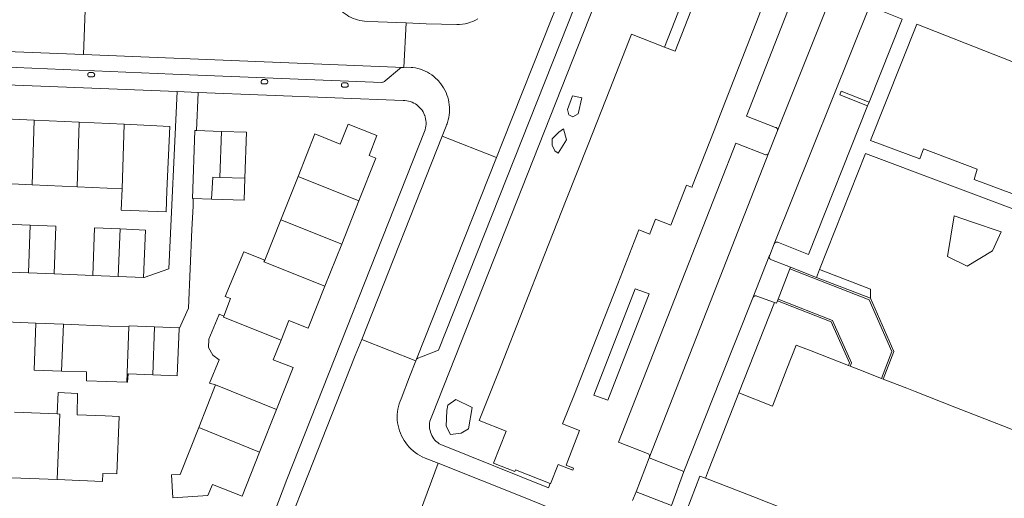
# Model space of a CAD drawing. Header units: metres. Extents: x 89888 to 94270, y 464165 to 468904.
# Tile 233 of 256: x 92403 to 92539, y 467154 to 467220. Entities that reach past the tile are written whole.
import ezdxf

# ---------------------------------------------------------------- set-up
doc = ezdxf.new("R2010")
doc.units = ezdxf.units.M
for name, color, linetype, lineweight in [('B_BEBOUWINGSGRENS_0', 251, 'CONTINUOUS', 13), ('B_TUSSENMUUR_0', 251, 'CONTINUOUS', 13), ('T_CULTUURGRENS_0', 251, 'CONTINUOUS', 13), ('T_MUUR_30CM_LIJN_0', 251, 'CONTINUOUS', 13), ('V_WEGGRENS_0', 251, 'CONTINUOUS', 13)]:
    doc.layers.add(name, color=color, linetype=linetype, lineweight=lineweight)

msp = doc.modelspace()

# ---------------------------------------------------------------- linework, layer by layer
at = {"layer": 'B_BEBOUWINGSGRENS_0'}
for p, q in [((92404.95, 467206.32), (92398.68, 467206.6)), ((92411.19, 467206.04), (92404.95, 467206.32)), ((92417.39, 467205.77), (92411.19, 467206.04)), ((92427.42, 467204.9), (92430.89, 467204.78)), ((92441.5, 467198.55), (92439.11, 467192.54)), ((92398.27, 467197.67), (92404.65, 467197.38)), ((92404.65, 467197.38), (92410.87, 467197.1)), ((92410.87, 467197.1), (92417.13, 467196.82)), ((92429.52, 467195.4), (92426.99, 467195.49)), ((92447.55, 467189.15), (92449.94, 467195.17)), ((92439.11, 467192.54), (92436.89, 467186.96)), ((92445.23, 467183.32), (92447.55, 467189.15)), ((92404.15, 467185.17), (92400.6, 467185.31)), ((92407.7, 467185.03), (92404.15, 467185.17)), ((92416.59, 467184.67), (92413.08, 467184.81)), ((92420.09, 467184.53), (92416.59, 467184.67)), ((92405.15, 467178.22), (92408.99, 467178.07)), ((92438.07, 467173.15), (92439.15, 467175.87)), ((92517.77, 467172.35), (92518, 467172.26)), ((92522.35, 467170.56), (92522.58, 467170.47)), ((92430.07, 467169.65), (92427.73, 467163.73)), ((92408.12, 467165.64), (92402.21, 467165.88)), ((92436.18, 467160.33), (92438.52, 467166.26)), ((92401.84, 467156.79), (92408.12, 467156.53)), ((92500, 467155.95), (92497.96, 467156.75))]:
    msp.add_line(p, q, dxfattribs=at)
for points in [[(92492.28, 467216.46), (92493.76, 467215.88), (92497.29, 467224.9), (92497.37, 467224.86), (92500, 467223.84), (92505.69, 467221.61), (92500, 467207.06), (92499.16, 467204.92), (92496.17, 467197.27), (92496.1, 467197.08), (92496.07, 467197.03), (92495.8, 467197.14), (92495.35, 467197.32), (92493.16, 467191.78), (92491.04, 467192.61), (92490.3, 467190.74), (92490.23, 467190.55), (92488.75, 467191.14)], [(92476.44, 467155.99), (92471.65, 467157.89), (92471.56, 467157.66), (92468.6, 467158.83), (92470.33, 467163.25), (92466.62, 467164.71), (92469.63, 467172.36), (92472.65, 467180.01), (92475.66, 467187.66), (92478.68, 467195.31), (92481.69, 467202.96), (92484.7, 467210.6), (92487.72, 467218.26), (92492.28, 467216.46)], [(92417.13, 467196.82), (92416.97, 467193.88), (92423.22, 467193.62), (92423.32, 467196.54), (92423.72, 467205.48), (92417.39, 467205.77)], [(92426.99, 467195.49), (92426.89, 467195.49), (92427.21, 467204.91), (92427.42, 467204.9)], [(92430.89, 467204.78), (92434.36, 467204.67), (92434.14, 467198.3)], [(92449.94, 467195.17), (92452.29, 467201.06), (92451.34, 467201.43), (92452.44, 467204.19), (92448.44, 467205.78), (92447.34, 467203.02)], [(92447.34, 467203.02), (92443.84, 467204.42), (92441.5, 467198.55)], [(92434.14, 467198.3), (92434.03, 467195.25), (92429.52, 467195.4)], [(92400.6, 467185.31), (92400.85, 467191.91), (92404.39, 467191.77)], [(92404.39, 467191.77), (92407.93, 467191.63), (92407.7, 467185.03)], [(92413.08, 467184.81), (92413.29, 467191.41), (92416.83, 467191.26)], [(92416.83, 467191.26), (92420.37, 467191.11), (92420.09, 467184.53)], [(92488.75, 467191.14), (92485.81, 467183.67), (92482.8, 467176.02), (92479.79, 467168.37), (92478.17, 467164.27), (92480.51, 467163.35), (92478.65, 467158.52), (92479.66, 467158.12)], [(92436.89, 467186.96), (92434.01, 467188.07), (92431.4, 467181.9), (92432.16, 467181.62), (92431.2, 467179.17)], [(92439.15, 467175.87), (92440.24, 467178.59), (92442.92, 467177.52), (92445.23, 467183.32)], [(92431.2, 467179.17), (92430.57, 467179.44), (92430.52, 467179.31), (92429.16, 467175.98), (92429.09, 467174.83), (92429.69, 467173.78), (92430.56, 467173.15), (92429.25, 467169.91), (92430.07, 467169.65)], [(92408.72, 467171.57), (92404.93, 467171.7), (92405.15, 467178.22)], [(92408.99, 467178.07), (92415.33, 467177.81), (92418.07, 467177.7)], [(92418.07, 467177.7), (92418.08, 467177.85), (92421.62, 467177.71)], [(92425.02, 467177.42), (92424.75, 467170.91), (92421.38, 467171.05)], [(92421.62, 467177.71), (92425.02, 467177.57), (92425.02, 467177.42)], [(92502.58, 467168.56), (92507.24, 467166.73), (92509.26, 467171.88), (92510.55, 467175.18), (92512.59, 467174.38), (92517.77, 467172.35)], [(92438.52, 467166.26), (92440.82, 467172.07), (92438.07, 467173.15)], [(92518, 467172.26), (92519.23, 467171.78), (92522.35, 467170.56)], [(92417.77, 467170.04), (92415.02, 467170.13), (92412.18, 467170.22), (92412.19, 467171.46), (92408.72, 467171.57)], [(92421.38, 467171.05), (92417.94, 467171.19), (92417.85, 467170.04), (92417.77, 467170.04)], [(92522.58, 467170.47), (92525.87, 467169.18), (92527.03, 467168.73), (92532.51, 467166.58), (92539.15, 467163.98), (92542.82, 467162.55)], [(92414.76, 467165.37), (92410.87, 467165.53), (92410.95, 467168.48), (92408.24, 467168.62), (92408.12, 467165.64)], [(92497.96, 467156.75), (92498.39, 467157.86), (92500, 467161.96), (92502.58, 467168.56)], [(92408.12, 467156.53), (92414.39, 467156.28), (92414.44, 467157.39), (92416.41, 467157.31), (92416.73, 467165.29), (92414.76, 467165.37)], [(92427.73, 467163.73), (92425.17, 467157.26), (92423.96, 467157.19), (92424.14, 467154.03), (92429.02, 467154.31), (92429.63, 467155.85), (92433.76, 467154.22), (92436.18, 467160.33)], [(92479.66, 467158.12), (92479.56, 467157.84), (92477.54, 467158.64), (92476.49, 467155.97), (92476.44, 467155.99)], [(92532.35, 467140.89), (92529.97, 467141.82), (92530.79, 467143.9), (92524.44, 467146.38), (92517.8, 467148.98), (92511.16, 467151.58), (92504.52, 467154.18), (92500, 467155.95)]]:
    msp.add_lwpolyline(points, dxfattribs=at)
at = {"layer": 'B_TUSSENMUUR_0'}
for p, q in [((92404.65, 467197.38), (92404.95, 467206.32)), ((92410.87, 467197.1), (92411.19, 467206.04)), ((92417.13, 467196.82), (92417.39, 467205.77)), ((92430.89, 467204.78), (92430.65, 467198.41)), ((92430.65, 467198.41), (92434.14, 467198.3)), ((92449.94, 467195.17), (92441.5, 467198.55)), ((92439.11, 467192.54), (92447.55, 467189.15)), ((92404.15, 467185.17), (92404.39, 467191.77)), ((92416.59, 467184.67), (92416.83, 467191.26)), ((92408.72, 467171.57), (92408.99, 467178.07)), ((92417.77, 467170.04), (92418.07, 467177.7)), ((92421.62, 467177.71), (92421.38, 467171.05)), ((92430.07, 467169.65), (92438.52, 467166.26)), ((92427.73, 467163.73), (92436.18, 467160.33))]:
    msp.add_line(p, q, dxfattribs=at)
for points in [[(92429.52, 467195.4), (92429.68, 467198.44), (92430.65, 467198.41)], [(92436.89, 467186.96), (92436.78, 467186.69), (92445.23, 467183.32)], [(92439.15, 467175.87), (92431.15, 467179.06), (92431.2, 467179.17)], [(92408.12, 467156.53), (92408.49, 467165.62), (92408.12, 467165.64)]]:
    msp.add_lwpolyline(points, dxfattribs=at)
at = {"layer": 'T_CULTUURGRENS_0'}
msp.add_line((92513.35, 467184.55), (92513.78, 467185.65), dxfattribs=at)
for points in [[(92479.04, 467207.07), (92479.59, 467206.82), (92480.32, 467207.23), (92480.83, 467209.42), (92479.52, 467209.71), (92478.86, 467207.82), (92479.04, 467207.07)], [(92476.7, 467202.85), (92477.09, 467202.07), (92477.55, 467201.77), (92478.71, 467203.59), (92478.28, 467205.12), (92477.62, 467204.68), (92476.74, 467203.74), (92476.7, 467202.85)], [(92534.82, 467192.27), (92532.43, 467193.08), (92531.49, 467187.43), (92534.23, 467186.1), (92537.76, 467188.21), (92538.94, 467190.88), (92534.82, 467192.27)], [(92520.82, 467181.65), (92520.83, 467182.94), (92513.78, 467185.65)], [(92463.38, 467167.64), (92462.24, 467166.83), (92462.11, 467166.13), (92462.02, 467163.92), (92462.63, 467162.8), (92464.11, 467162.96), (92465.14, 467163.56), (92465.62, 467166.52), (92463.38, 467167.64)]]:
    msp.add_lwpolyline(points, dxfattribs=at)
at = {"layer": 'T_MUUR_30CM_LIJN_0'}
for p, q in [((92509.75, 467185.95), (92509.66, 467185.72)), ((92513.35, 467184.55), (92509.75, 467185.95)), ((92520.82, 467181.65), (92513.35, 467184.55)), ((92507.94, 467181.31), (92508.03, 467181.54)), ((92515.38, 467178.4), (92507.94, 467181.31))]:
    msp.add_line(p, q, dxfattribs=at)
for points in [[(92509.66, 467185.72), (92520.63, 467181.45), (92523.8, 467174.28), (92522.35, 467170.56)], [(92508.03, 467181.54), (92515.56, 467178.59), (92518.18, 467172.71), (92518, 467172.26)], [(92522.58, 467170.47), (92524.07, 467174.29), (92520.82, 467181.65)], [(92517.77, 467172.35), (92517.9, 467172.7), (92515.38, 467178.4)]]:
    msp.add_lwpolyline(points, dxfattribs=at)
at = {"layer": 'V_WEGGRENS_0'}
for p, q in [((92515.74, 467224.45), (92507.92, 467204.75)), ((92507.46, 467189.18), (92520.81, 467222.46)), ((92412.02, 467221.58), (92411.75, 467215.44)), ((92456.47, 467219.82), (92456.14, 467213.65)), ((92520.82, 467203.51), (92527.26, 467219.64)), ((92393.69, 467216.17), (92411.75, 467215.44)), ((92411.75, 467215.44), (92456.14, 467213.65)), ((92343.67, 467213.57), (92424.74, 467210.29)), ((92427.66, 467210.15), (92424.74, 467210.29)), ((92427.42, 467204.9), (92427.66, 467210.15)), ((92516.77, 467210.37), (92520.63, 467208.81)), ((92520.63, 467208.81), (92520.4, 467208.3)), ((92507.92, 467204.75), (92506.75, 467201.84)), ((92450.32, 467175.95), (92461.46, 467204.1)), ((92461.46, 467204.1), (92469.02, 467201.16)), ((92469.02, 467201.16), (92457.93, 467173.22)), ((92513.78, 467185.65), (92520.15, 467201.71)), ((92520.15, 467201.71), (92553.37, 467189.23)), ((92554.1, 467191.08), (92535.18, 467198.12)), ((92506.81, 467187.5), (92504.53, 467181.74)), ((92508.03, 467181.54), (92509.66, 467185.72)), ((92413.08, 467184.81), (92407.7, 467185.03)), ((92502.58, 467168.56), (92507.55, 467181.07)), ((92399.77, 467178.44), (92405.15, 467178.22)), ((92457.83, 467172.97), (92450.32, 467175.95)), ((92457.83, 467172.97), (92457.93, 467173.22)), ((92482.49, 467168.25), (92484.41, 467167.53)), ((92460.91, 467158.8), (92458.45, 467152.22)), ((92490.18, 467159.56), (92488.35, 467154.86)), ((92494.96, 467157.64), (92490.18, 467159.56)), ((92493.26, 467152.95), (92494.96, 467157.64)), ((92488.35, 467154.86), (92493.26, 467152.95))]:
    msp.add_line(p, q, dxfattribs=at)
for points in [[(92457.93, 467173.22), (92458.12, 467173.34), (92458.6, 467173.55), (92460.98, 467174.46), (92488.29, 467243.47), (92488.34, 467243.65), (92488.37, 467243.84), (92488.38, 467244.03), (92488.37, 467244.22), (92488.34, 467244.41), (92488.29, 467244.59), (92487.45, 467246.47), (92487.39, 467246.64), (92487.35, 467246.82), (92487.34, 467247), (92487.35, 467247.18), (92487.37, 467247.36), (92487.42, 467247.53)], [(92460.15, 467165.55), (92484.2, 467226.47), (92485.37, 467229.47), (92488.56, 467237.48)], [(92488.56, 467237.48), (92498.92, 467233.43), (92492.28, 467216.46)], [(92507.92, 467204.75), (92507.95, 467204.88), (92507.95, 467204.98), (92507.93, 467205.07), (92507.89, 467205.16), (92507.83, 467205.24), (92507.75, 467205.3), (92507.66, 467205.34), (92503.63, 467206.89), (92511.07, 467225.91), (92515.19, 467224.29), (92515.27, 467224.26), (92515.36, 467224.25), (92515.45, 467224.26), (92515.54, 467224.28), (92515.61, 467224.32), (92515.68, 467224.38), (92515.74, 467224.45)], [(92469.02, 467201.16), (92469.9, 467203.38), (92476.68, 467220.46), (92477.48, 467222.49)], [(92520.63, 467208.81), (92525.22, 467220.34), (92521.08, 467221.98), (92520.99, 467222.03), (92520.92, 467222.09), (92520.86, 467222.17), (92520.82, 467222.26), (92520.81, 467222.36), (92520.81, 467222.46)], [(92456.47, 467219.82), (92452.6, 467219.95), (92450.71, 467220.05), (92450.39, 467220.09), (92450.07, 467220.15), (92449.76, 467220.22), (92449.45, 467220.31), (92449.15, 467220.43), (92448.85, 467220.56), (92448.56, 467220.71), (92448.29, 467220.87), (92448.02, 467221.06), (92447.76, 467221.26), (92447.52, 467221.47)], [(92463.51, 467219.57), (92459.24, 467219.7), (92457.42, 467219.78), (92456.47, 467219.82)], [(92466.43, 467220.36), (92466.09, 467220.18), (92465.74, 467220.03), (92465.38, 467219.9), (92465.01, 467219.79), (92464.64, 467219.7), (92464.27, 467219.63), (92463.89, 467219.59), (92463.51, 467219.57)], [(92527.26, 467219.64), (92560.27, 467206.67), (92554.1, 467191.08)], [(92456.14, 467213.65), (92456.02, 467213.65), (92455.9, 467213.62), (92455.78, 467213.59), (92455.67, 467213.53), (92455.57, 467213.47), (92453.57, 467211.77), (92453.49, 467211.71), (92453.41, 467211.66), (92453.32, 467211.61), (92453.22, 467211.58), (92453.12, 467211.56), (92424.13, 467212.7), (92382.86, 467214.47)], [(92412.56, 467212.34), (92413.03, 467212.33), (92413.11, 467212.35), (92413.18, 467212.38), (92413.24, 467212.44), (92413.29, 467212.5), (92413.31, 467212.58), (92413.32, 467212.66), (92413.3, 467212.73), (92413.27, 467212.81), (92413.22, 467212.87), (92413.15, 467212.91), (92413.08, 467212.94), (92412.63, 467212.94), (92412.55, 467212.92), (92412.48, 467212.88), (92412.43, 467212.82), (92412.38, 467212.75), (92412.36, 467212.67), (92412.37, 467212.59), (92412.39, 467212.51), (92412.43, 467212.44), (92412.49, 467212.38), (92412.56, 467212.34)], [(92456.14, 467213.65), (92456.51, 467213.68), (92457.16, 467213.65), (92457.42, 467213.64), (92457.77, 467213.58), (92458.12, 467213.5), (92458.45, 467213.4), (92458.79, 467213.28), (92459.11, 467213.14), (92459.43, 467212.98), (92459.73, 467212.8), (92460.02, 467212.61), (92460.31, 467212.4), (92460.57, 467212.17), (92460.83, 467211.92), (92460.99, 467211.75), (92461.07, 467211.66), (92461.29, 467211.39), (92461.49, 467211.1), (92461.68, 467210.8), (92461.85, 467210.49)], [(92436.57, 467211.35), (92437.04, 467211.35), (92437.12, 467211.36), (92437.19, 467211.4), (92437.25, 467211.45), (92437.29, 467211.52), (92437.32, 467211.59), (92437.32, 467211.67), (92437.31, 467211.75), (92437.28, 467211.82), (92437.23, 467211.88), (92437.16, 467211.93), (92437.09, 467211.96), (92436.64, 467211.96), (92436.56, 467211.93), (92436.49, 467211.89), (92436.43, 467211.83), (92436.39, 467211.76), (92436.37, 467211.68), (92436.37, 467211.6), (92436.4, 467211.52), (92436.44, 467211.45), (92436.5, 467211.39), (92436.57, 467211.35)], [(92447.71, 467210.91), (92448.18, 467210.9), (92448.26, 467210.92), (92448.33, 467210.95), (92448.39, 467211), (92448.43, 467211.07), (92448.46, 467211.15), (92448.46, 467211.22), (92448.45, 467211.3), (92448.42, 467211.37), (92448.37, 467211.43), (92448.3, 467211.48), (92448.23, 467211.51), (92447.78, 467211.51), (92447.7, 467211.49), (92447.63, 467211.45), (92447.57, 467211.39), (92447.53, 467211.31), (92447.51, 467211.23), (92447.51, 467211.15), (92447.54, 467211.07), (92447.58, 467211), (92447.64, 467210.95), (92447.71, 467210.91)], [(92424.74, 467210.29), (92423.6, 467185.73), (92420.19, 467184.52), (92420.09, 467184.53)], [(92427.66, 467210.15), (92456.05, 467209.05), (92456.3, 467209.04), (92456.56, 467209.02), (92456.81, 467208.97), (92457.06, 467208.9), (92457.3, 467208.81), (92457.53, 467208.71), (92457.76, 467208.58)], [(92461.85, 467210.49), (92462.01, 467210.17), (92462.14, 467209.85), (92462.25, 467209.51), (92462.34, 467209.17), (92462.41, 467208.83), (92462.46, 467208.48), (92462.49, 467208.12), (92462.5, 467207.77), (92462.48, 467207.42), (92462.45, 467207.07), (92462.39, 467206.72), (92462.31, 467206.37), (92462.26, 467206.2), (92462.21, 467206.02), (92462.15, 467205.85), (92462.09, 467205.67), (92462.02, 467205.5), (92461.46, 467204.1)], [(92520.4, 467208.3), (92516.56, 467209.85), (92516.77, 467210.37)], [(92457.76, 467208.58), (92457.97, 467208.44), (92458.17, 467208.28), (92458.35, 467208.1), (92458.53, 467207.91), (92458.68, 467207.71), (92458.82, 467207.49), (92458.94, 467207.26), (92459.04, 467207.03), (92459.05, 467206.98), (92459.12, 467206.78), (92459.18, 467206.53), (92459.22, 467206.28), (92459.24, 467206.03), (92459.24, 467205.77), (92459.21, 467205.51), (92459.17, 467205.26), (92459.11, 467205.01), (92459.02, 467204.77), (92439.95, 467156.57), (92438.14, 467151.79)], [(92507.46, 467189.18), (92507.51, 467189.26), (92507.57, 467189.33), (92507.64, 467189.38), (92507.73, 467189.42), (92507.81, 467189.44), (92507.91, 467189.44), (92507.99, 467189.42), (92508.08, 467189.39), (92512.25, 467187.74), (92520.4, 467208.3)], [(92535.18, 467198.12), (92535.62, 467199.57), (92528.17, 467202.36), (92527.65, 467200.97), (92520.82, 467203.51)], [(92506.75, 467201.84), (92506.7, 467201.75), (92506.64, 467201.68), (92506.56, 467201.62), (92506.47, 467201.58), (92506.37, 467201.55), (92506.27, 467201.55), (92506.18, 467201.57), (92502.16, 467203.13), (92500, 467197.62), (92485.93, 467161.71), (92489.93, 467160.15), (92490.02, 467160.1), (92490.1, 467160.04), (92490.15, 467159.96), (92490.19, 467159.87), (92490.21, 467159.77), (92490.21, 467159.68), (92490.18, 467159.56)], [(92506.75, 467201.84), (92500, 467184.61), (92490.18, 467159.56)], [(92426.8, 467191.17), (92426.95, 467194.44), (92426.99, 467195.49)], [(92425.02, 467177.42), (92426.3, 467180.3), (92426.8, 467191.17)], [(92506.81, 467187.5), (92506.86, 467187.61), (92507.46, 467189.18)], [(92509.75, 467185.95), (92507.09, 467187), (92507.01, 467187.03), (92506.94, 467187.09), (92506.88, 467187.16), (92506.83, 467187.23), (92506.81, 467187.32), (92506.8, 467187.41), (92506.81, 467187.5)], [(92484.41, 467167.53), (92490.17, 467182.27), (92488.24, 467182.97), (92482.49, 467168.25)], [(92504.53, 467181.74), (92500, 467170.34), (92494.96, 467157.64)], [(92504.53, 467181.74), (92504.58, 467181.83), (92504.65, 467181.89), (92504.73, 467181.95), (92504.82, 467181.98), (92504.91, 467181.99), (92505.01, 467181.98), (92505.1, 467181.96), (92507.55, 467181.07)], [(92507.55, 467181.07), (92507.81, 467180.98), (92507.94, 467181.31)], [(92450.32, 467175.95), (92449.43, 467173.72), (92442.25, 467155.57), (92440.82, 467151.97), (92440.08, 467150.1)], [(92455.77, 467167.74), (92456.95, 467170.75), (92457.83, 467172.97)], [(92455.77, 467167.74), (92455.63, 467167.39), (92455.51, 467167.03), (92455.41, 467166.67), (92455.34, 467166.3), (92455.28, 467165.92), (92455.25, 467165.54), (92455.25, 467165.16), (92455.26, 467164.79), (92455.3, 467164.41), (92455.37, 467164.04), (92455.45, 467163.67), (92455.56, 467163.3), (92455.69, 467162.95), (92455.84, 467162.6), (92456.01, 467162.26), (92456.2, 467161.94), (92456.42, 467161.62), (92456.65, 467161.32), (92456.89, 467161.03), (92457.16, 467160.76), (92457.44, 467160.51), (92457.74, 467160.27), (92458.04, 467160.05), (92458.37, 467159.85), (92458.7, 467159.68), (92459.12, 467159.51), (92460.91, 467158.8)], [(92476.44, 467155.99), (92476.2, 467155.4), (92461.27, 467161.38), (92461.05, 467161.51), (92460.85, 467161.66), (92460.65, 467161.83), (92460.48, 467162.01), (92460.32, 467162.2), (92460.17, 467162.41), (92460.05, 467162.64), (92459.94, 467162.87), (92459.85, 467163.1), (92459.79, 467163.35), (92459.74, 467163.6), (92459.72, 467163.85), (92459.72, 467164.11), (92459.74, 467164.36), (92459.78, 467164.61), (92459.84, 467164.86), (92459.93, 467165.1), (92460.03, 467165.33), (92460.15, 467165.55)], [(92460.91, 467158.8), (92472.76, 467154.08), (92480.46, 467150.97)], [(92495.37, 467152.3), (92497.18, 467156.99), (92497.96, 467156.75)], [(92487.85, 467153.62), (92488.35, 467154.86)]]:
    msp.add_lwpolyline(points, dxfattribs=at)

doc.saveas('drawing.dxf')
